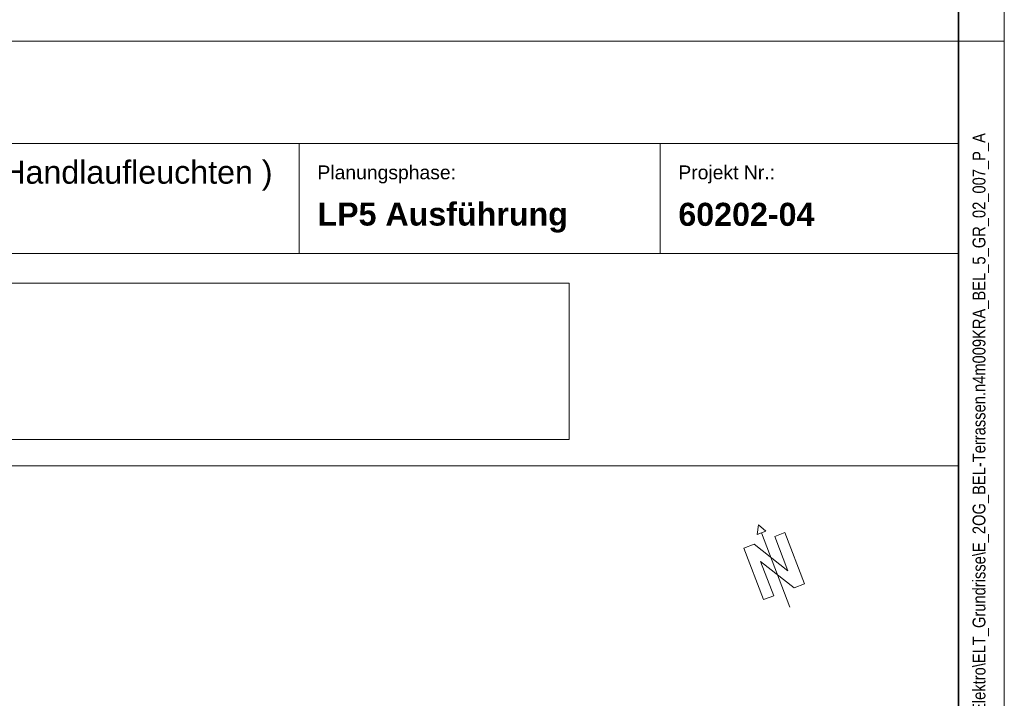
# Model space of a CAD drawing. Extents: x -420 to 300, y 62 to 1112.
# Tile 207 of 256: x 193 to 300, y 288 to 362. Entities that reach past the tile are written whole.
import ezdxf

# ---------------------------------------------------------------- set-up
doc = ezdxf.new("R2010")
doc.units = 0
doc.layers.get('0').update_dxf_attribs({"lineweight": 13})
for name, color, linetype, lineweight in [('iwb_Plankopf Linie', 7, 'Continuous', 13), ('iwb_Plankopf Rahmen', 7, 'Continuous', 35), ('iwb_Plankopf Text', 7, 'Continuous', 18), ('X_Bitmap', 7, 'Continuous', 13)]:
    doc.layers.add(name, color=color, linetype=linetype, lineweight=lineweight)
doc.layers.add('iwb_Plankopf_Nordpfeil_20-82 Grad', color=3, linetype='Continuous', lineweight=18, true_color=0x00ff00)
doc.styles.add('Plankopf', font='arial.ttf')
doc.styles.get("Standard").update_dxf_attribs({"font": 'ARIALN.TTF'})
picture_1 = doc.add_image_def('image1.jfif', size_in_pixel=(600, 81))

# ---------------------------------------------------------------- blocks, each defined once
blk = doc.blocks.new('Blockreferenz-A06CPUWFL0', base_point=(271.91, 297.67))
at = {"color": 0, "lineweight": -2}
for p, q in [((273.51, 306.64), (273.35, 305.61)), ((273.51, 306.64), (274.32, 305.98)), ((273.35, 305.61), (274.32, 305.98)), ((273.83, 305.8), (276.93, 297.67)), ((276.4, 305.81), (275.28, 305.38)), ((275.28, 305.38), (276.4, 305.81)), ((276.7, 301.64), (275.28, 305.38)), ((278.53, 300.2), (276.4, 305.81)), ((273.03, 304.53), (271.91, 304.1)), ((273.03, 304.53), (276.7, 301.64)), ((271.91, 304.1), (274.04, 298.5)), ((275.17, 298.92), (273.74, 302.66)), ((277.41, 299.78), (273.74, 302.66)), ((278.53, 300.2), (277.41, 299.78)), ((277.41, 299.78), (278.53, 300.2)), ((274.04, 298.5), (275.17, 298.92))]:
    blk.add_line(p, q, dxfattribs=at)

msp = doc.modelspace()

# ---------------------------------------------------------------- linework, layer by layer
at = {"layer": 'iwb_Plankopf Linie', "lineweight": 18, "ltscale": 0.18}
msp.add_line((295.35, 359.43), (115.35, 359.43), dxfattribs=at)
at = {"layer": 'iwb_Plankopf Linie', "ltscale": 0.13}
for p, q in [((295.35, 67.43), (295.35, 359.43)), ((295.35, 348.27), (115.35, 348.27)), ((223.35, 336.27), (223.35, 348.27)), ((262.76, 336.27), (262.76, 348.27)), ((295.35, 336.27), (115.35, 336.27)), ((115.35, 313.11), (295.35, 313.11))]:
    msp.add_line(p, q, dxfattribs=at)
at = {"layer": 'iwb_Plankopf Rahmen', "ltscale": 0.35}
msp.add_line((295.35, 359.43), (295.35, 67.43), dxfattribs=at)
at = {"layer": 'iwb_Plankopf Rahmen', "color": 8, "lineweight": 5, "ltscale": 0.13, "true_color": 0x808080}
msp.add_line((300.35, 359.43), (295.35, 359.43), dxfattribs=at)
at = {"layer": 'iwb_Plankopf Rahmen', "color": 8, "lineweight": 13, "ltscale": 0.13, "true_color": 0x808080}
msp.add_lwpolyline([(300.35, 62.43), (-419.65, 62.43), (-419.65, 1112.43), (300.35, 1112.43), (300.35, 62.43)], close=True, dxfattribs=at)
at = {"layer": 'iwb_Plankopf Rahmen', "ltscale": 0.35}
msp.add_lwpolyline([(-399.65, 67.43), (-399.65, 1107.43), (295.35, 1107.43), (295.35, 67.43), (-399.65, 67.43)], close=True, dxfattribs=at)

# ---------------------------------------------------------------- block references
at = {"layer": 'iwb_Plankopf_Nordpfeil_20-82 Grad', "ltscale": 0.18}
msp.add_blockref('Blockreferenz-A06CPUWFL0', (271.91, 297.67), dxfattribs=at)

# ---------------------------------------------------------------- texts
at = {"layer": 'iwb_Plankopf Text', "ltscale": 0.18, "insert": (296.89, 74.51), "char_height": 1.4, "attachment_point": 1, "rotation": 90, "line_spacing_factor": 1.002}
msp.add_mtext('{\\fArial Narrow;\\\\srvnovamd01\\Nova_MD\\TGA\\60202 Pro Potsdam\\04 NB GES Krampnitz\\09 NOVA\\60202-04_AP_NB GES Krampnitz\\TGA\\Elektro\\ELT_Grundrisse\\E_2OG_BEL-Terrassen.n4m009KRA_BEL_5_GR_02_007_P_A}', dxfattribs=at)
at = {"layer": 'iwb_Plankopf Text', "ltscale": 0.18, "insert": (220.45, 344.77), "char_height": 2.5172, "width": 55.3788, "attachment_point": 6, "style": 'Plankopf'}
msp.add_mtext('( Handlaufleuchten )', dxfattribs=at)
at = {"layer": 'iwb_Plankopf Text', "ltscale": 0.18, "style": 'Plankopf'}
for s, insert, char_height, attachment_point, line_spacing_factor in [('Planungsphase:', (225.35, 345.88), 1.5105, 1, 0.970891), ('Projekt Nr.:', (264.76, 345.88), 1.5105, 1, 0.970891), ('\\fArial|b1|i0|c0|p34;LP5 Ausführung', (225.35, 340.19), 2.5172, 4, 0.996218), ('\\fArial|b1|i0|c0|p34;60202-04', (264.76, 340.53), 2.5172, 4, 0.996218)]:
    msp.add_mtext(s, dxfattribs=dict(at, insert=insert, char_height=char_height, attachment_point=attachment_point, line_spacing_factor=line_spacing_factor))

# ---------------------------------------------------------------- pictures from other files: only their frames are drawn
at = {"layer": 'X_Bitmap', "ltscale": 0.13}
image = msp.add_image(picture_1, insert=(126.3, 315.96), size_in_units=(126.55, 17.08), dxfattribs=at)
image.dxf.flags = 7

doc.saveas('drawing.dxf')
